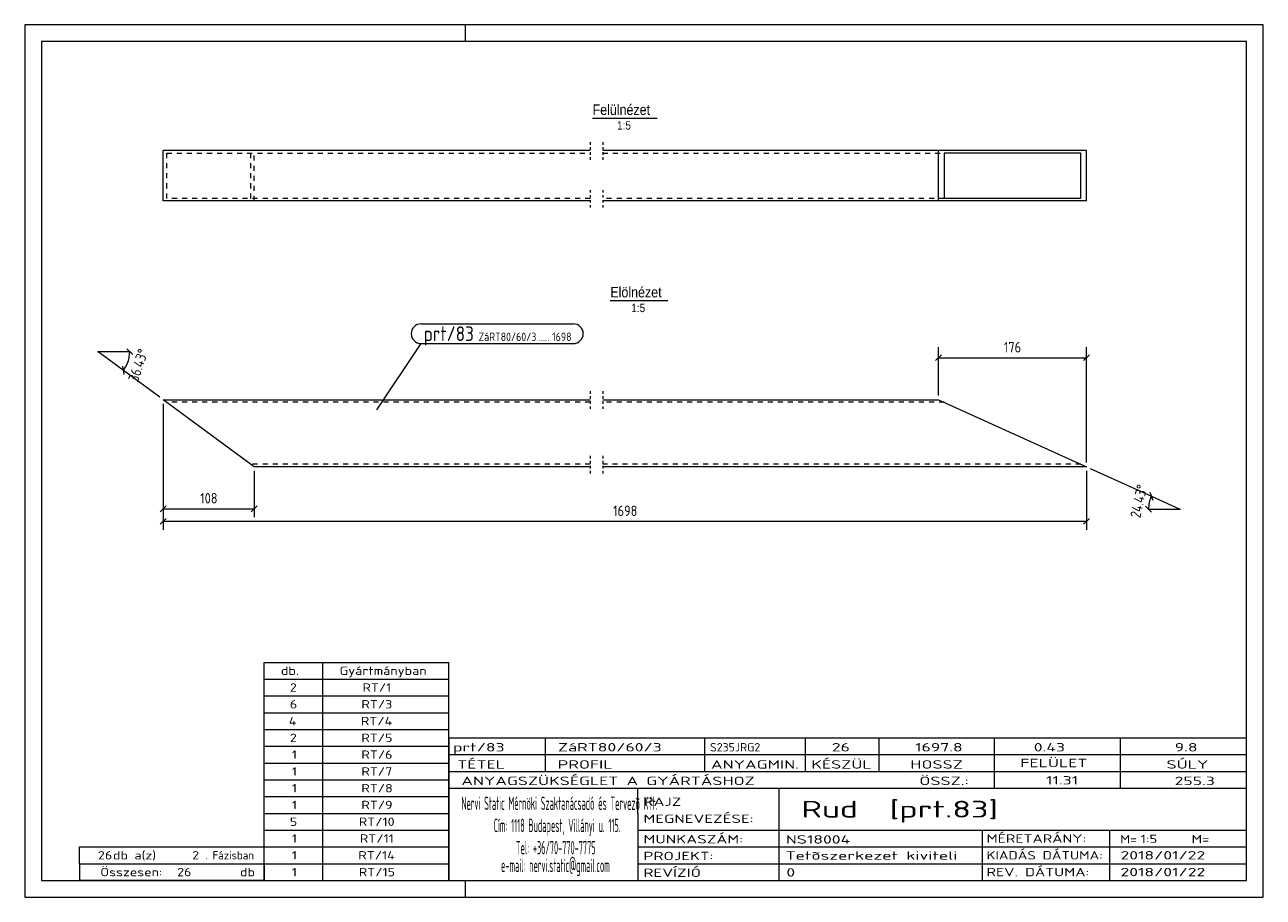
# Model space of a CAD drawing. Header units: millimetres. Extents: x 1 to 296, y 1 to 209.
import ezdxf

# ---------------------------------------------------------------- set-up
doc = ezdxf.new("R2010")
doc.units = ezdxf.units.MM
doc.header["$LTSCALE"] = 0.6
for name, pattern in [('XKITLINE00', [0]), ('XKITLINE01', [4, 1, -1, 1, -1]), ('XKITLINE02', [4, 2, -2])]:
    doc.linetypes.add(name, pattern=pattern)
for name, color, linetype, lineweight in [('DrawingSheet', 5, 'Continuous', 0), ('OtherObjectType', 1, 'Continuous', 0), ('Part', 2, 'Continuous', 0), ('PartMark', 3, 'Continuous', 0), ('Z-DIMENSIONS', 1, 'Continuous', 0)]:
    doc.layers.add(name, color=color, linetype=linetype, lineweight=lineweight)
doc.styles.add('ARIAL', font='ARIAL.TTF')
doc.styles.add('ISOCPEUR', font='ISOCPEUR.TTF')

msp = doc.modelspace()

# ---------------------------------------------------------------- linework, layer by layer
at = {"layer": 'DrawingSheet', "color": 2, "linetype": 'XKITLINE00', "lineweight": 0}
for p, q in [((296, 209), (1, 209)), ((1, 209), (1, 1)), ((106, 205), (106, 209)), ((296, 1), (296, 209)), ((106, 1), (106, 5)), ((1, 1), (296, 1))]:
    msp.add_line(p, q, dxfattribs=at)
at = {"layer": 'DrawingSheet', "color": 3, "linetype": 'XKITLINE00', "lineweight": 0}
for p, q in [((292, 205), (5, 205)), ((5, 205), (5, 5)), ((292, 5), (292, 205)), ((5, 5), (292, 5))]:
    msp.add_line(p, q, dxfattribs=at)
at = {"layer": 'OtherObjectType', "color": 6, "linetype": 'XKITLINE00', "lineweight": 0}
for p, q in [((136.25, 186.75), (151.63, 186.75)), ((140.48, 143.25), (154.2, 143.25))]:
    msp.add_line(p, q, dxfattribs=at)
at = {"layer": 'OtherObjectType', "color": 7, "linetype": 'XKITLINE00', "lineweight": 0}
for p, q in [((58, 57), (102, 57)), ((58, 53), (58, 57)), ((72, 53), (72, 57)), ((102, 53), (102, 57)), ((58, 53), (102, 53)), ((58, 49), (58, 53)), ((72, 49), (72, 53)), ((102, 49), (102, 53)), ((58, 49), (102, 49)), ((58, 45), (58, 49)), ((72, 45), (72, 49)), ((102, 45), (102, 49)), ((58, 45), (102, 45)), ((58, 41), (58, 45)), ((72, 41), (72, 45)), ((102, 41), (102, 45)), ((58, 41), (102, 41)), ((58, 37), (58, 41)), ((72, 37), (72, 41)), ((102, 37), (102, 41)), ((102, 39), (292, 39)), ((102, 39), (102, 35)), ((102, 39), (292, 39)), ((125, 35), (125, 39)), ((163, 35), (163, 39)), ((187, 35), (187, 39)), ((204.5, 35), (204.5, 39)), ((232, 35), (232, 39)), ((262, 35), (262, 39)), ((292, 35), (292, 39)), ((58, 37), (102, 37)), ((58, 33), (58, 37)), ((72, 33), (72, 37)), ((102, 33), (102, 37)), ((58, 33), (102, 33)), ((58, 29), (58, 33)), ((72, 29), (72, 33)), ((102, 35), (292, 35)), ((102, 35), (102, 5)), ((102, 35), (292, 35)), ((102, 29), (102, 33)), ((125, 31), (125, 35)), ((163, 31), (163, 35)), ((187, 31), (187, 35)), ((204.5, 31), (204.5, 35)), ((232, 31), (232, 35)), ((262, 31), (262, 35)), ((292, 31), (292, 35)), ((102, 31), (292, 31)), ((232, 27), (232, 31)), ((262, 27), (262, 31)), ((292, 27), (292, 31)), ((58, 29), (102, 29)), ((58, 25), (58, 29)), ((72, 25), (72, 29)), ((102, 25), (102, 29)), ((102, 27), (292, 27)), ((147, 21), (147, 27)), ((180.7, 17), (180.7, 27)), ((292, 21), (292, 27)), ((58, 25), (102, 25)), ((58, 21), (58, 25)), ((72, 21), (72, 25)), ((102, 21), (102, 25)), ((58, 21), (102, 21)), ((58, 17), (58, 21)), ((72, 17), (72, 21)), ((102, 17), (102, 21)), ((147, 21), (147, 5)), ((292, 17), (292, 21)), ((58, 17), (102, 17)), ((58, 13), (58, 17)), ((72, 13), (72, 17)), ((102, 13), (102, 17)), ((147, 17), (292, 17)), ((180.7, 5), (180.7, 17)), ((229.16, 13), (229.16, 17)), ((259.5, 5), (259.5, 17)), ((292, 13), (292, 17)), ((14, 9), (14, 13)), ((14, 13), (58, 13)), ((14, 13), (58, 13)), ((58, 9), (58, 13)), ((58, 13), (102, 13)), ((58, 9), (58, 13)), ((72, 9), (72, 13)), ((102, 9), (102, 13)), ((147, 13), (292, 13)), ((229.16, 5), (229.16, 13)), ((292, 9), (292, 13)), ((14, 9), (58, 9)), ((14, 9), (14, 5)), ((14, 9), (58, 9)), ((58, 9), (58, 5)), ((58, 9), (102, 9)), ((58, 5), (58, 9)), ((72, 5), (72, 9)), ((102, 5), (102, 9)), ((147, 9), (292, 9)), ((292, 5), (292, 9)), ((58, 5), (14, 5)), ((58, 5), (102, 5)), ((102, 5), (292, 5)), ((139.5, 5), (292, 5))]:
    msp.add_line(p, q, dxfattribs=at)
at = {"layer": 'Part', "color": 2, "linetype": 'XKITLINE01', "lineweight": 0}
for p, q in [((135.67, 181), (135.67, 176.4)), ((138.67, 181), (138.67, 176.4)), ((135.67, 169.6), (135.67, 165)), ((138.67, 169.6), (138.67, 165)), ((135.67, 121.63), (135.67, 117.02)), ((138.67, 121.63), (138.67, 117.02)), ((135.67, 106.22), (135.67, 101.62)), ((138.67, 106.22), (138.67, 101.62))]:
    msp.add_line(p, q, dxfattribs=at)
at = {"layer": 'Part', "color": 2, "linetype": 'XKITLINE00', "lineweight": 0}
for p, q in [((33.99, 167), (33.99, 179)), ((135.67, 179), (33.99, 179)), ((253.9, 179), (138.67, 179)), ((218.67, 167), (218.67, 179)), ((252.57, 178.4), (219.99, 178.4)), ((219.99, 178.4), (219.99, 167.6)), ((252.57, 167.6), (252.57, 178.4)), ((253.9, 167), (253.9, 179)), ((135.67, 167), (33.99, 167)), ((253.9, 167), (138.67, 167)), ((252.57, 167.6), (219.99, 167.6)), ((55.67, 103.62), (33.99, 119.62)), ((33.99, 119.62), (135.67, 119.62)), ((138.67, 119.62), (218.67, 119.62)), ((218.67, 119.62), (253.9, 103.62)), ((135.67, 103.62), (55.67, 103.62)), ((253.9, 103.62), (138.67, 103.62))]:
    msp.add_line(p, q, dxfattribs=at)
at = {"layer": 'Part', "color": 7, "linetype": 'XKITLINE02', "lineweight": 0}
for p, q in [((34.8, 167.6), (34.8, 178.4)), ((34.8, 178.4), (135.67, 178.4)), ((54.86, 167.6), (54.86, 178.4)), ((55.67, 167), (55.67, 179)), ((138.67, 178.4), (219.99, 178.4)), ((135.67, 167.6), (34.8, 167.6)), ((219.99, 167.6), (138.67, 167.6)), ((135.67, 119.02), (34.8, 119.02)), ((219.99, 119.02), (138.67, 119.02)), ((135.67, 104.22), (54.86, 104.22)), ((252.57, 104.22), (138.67, 104.22))]:
    msp.add_line(p, q, dxfattribs=at)
at = {"layer": 'PartMark', "color": 7, "linetype": 'XKITLINE00', "lineweight": 0}
for p, q in [((95.4, 137.7), (131.67, 137.7)), ((84.9, 117.16), (95.4, 133)), ((95.4, 133), (131.67, 133))]:
    msp.add_line(p, q, dxfattribs=at)
for centre, start, end in [((95.4, 135.35), 90, 270), ((131.67, 135.35), 270, 90)]:
    msp.add_arc(centre, 2.35, start, end, dxfattribs=at)
at = {"layer": 'Z-DIMENSIONS', "color": 7, "linetype": 'XKITLINE00', "lineweight": 0}
for p, q in [((26, 131.05), (18.5, 131.05)), ((24.53, 126.6), (18.5, 131.05)), ((26.71, 130.35), (25.29, 131.76)), ((219.38, 130.33), (217.96, 128.92)), ((218.67, 120.62), (218.67, 132.12)), ((254.6, 130.33), (253.19, 128.92)), ((253.9, 104.62), (253.9, 132.12)), ((24.68, 125.61), (24.39, 127.59)), ((218.67, 129.62), (253.9, 129.62)), ((33.18, 120.22), (24.53, 126.6)), ((33.99, 118.62), (33.99, 88.62)), ((33.99, 118.62), (33.99, 91.62)), ((55.67, 102.62), (55.67, 91.62)), ((253.9, 102.62), (253.9, 88.62)), ((254.81, 103.21), (269.35, 96.61)), ((268.99, 97.54), (269.7, 95.67)), ((269.35, 96.61), (276.17, 93.5)), ((34.7, 94.33), (33.28, 92.92)), ((33.99, 93.62), (55.67, 93.62)), ((56.38, 94.33), (54.96, 92.92)), ((267.97, 94.21), (269.38, 92.8)), ((268.67, 93.5), (276.17, 93.5)), ((34.7, 91.33), (33.28, 89.92)), ((33.99, 90.62), (253.9, 90.62)), ((254.6, 91.33), (253.19, 89.92))]:
    msp.add_line(p, q, dxfattribs=at)
for centre, start, end in [((18.5, 131.05), 323.5727, 0), ((276.17, 93.5), 155.5723, 180)]:
    msp.add_arc(centre, 7.5, start, end, dxfattribs=at)
at = {"layer": 'Z-DIMENSIONS', "color": 7}
for p in [(18.5, 131.05), (26, 131.05), (24.53, 126.6), (269.35, 96.61), (268.67, 93.5), (276.17, 93.5)]:
    msp.add_point(p, dxfattribs=at)
at = {"layer": 'Z-DIMENSIONS', "color": 3}
for p in [(218.67, 129.62), (253.9, 129.62), (33.99, 93.62), (55.67, 93.62), (33.99, 90.62), (253.9, 90.62)]:
    msp.add_point(p, dxfattribs=at)

# ---------------------------------------------------------------- texts
at = {"layer": 'OtherObjectType', "color": 6, "style": 'ARIAL', "width": 0.85}
for s, height, p in [('Felülnézet', 2.5, (136.25, 187.5)), ('1:5', 2, (142.09, 184)), ('Elölnézet', 2.5, (140.48, 144)), ('1:5', 2, (145.48, 140.5))]:
    msp.add_text(s, height=height, dxfattribs=at).set_placement(p)
at = {"layer": 'OtherObjectType', "color": 7, "style": 'ISOCPEUR'}
for s, height, width, p in [('db.', 2, 1.211571, (62, 54)), ('Gyártmányban', 2, 1.211571, (76, 54)), ('2', 2, 1.211571, (64.14, 50)), ('RT/1', 2, 1.211571, (81.43, 50)), ('6', 2, 1.211571, (64.14, 46)), ('RT/3', 2, 1.211571, (81.18, 46)), ('4', 2, 1.211571, (63.9, 42)), ('RT/4', 2, 1.211571, (81.06, 42)), ('2', 2, 1.211571, (64.14, 38)), ('RT/5', 2, 1.211571, (81.18, 38)), ('1', 2, 1.211571, (64.63, 34)), ('RT/6', 2, 1.211571, (81.18, 34)), ('prt/83', 2, 1.525501, (103, 35.76)), ('ZáRT80/60/3', 2, 1.525501, (128, 35.76)), ('S235JRG2', 2, 1.02, (164.22, 35.76)), ('26', 2, 1.525501, (193.24, 35.76)), ('1697.8', 2, 1.525501, (213.08, 35.76)), ('0.43', 2, 1.525501, (241.35, 35.76)), ('9.8', 2, 1.525501, (274.91, 35.76)), ('TÉTEL', 2, 1.525501, (104, 31.66)), ('PROFIL', 2, 1.525501, (127.96, 31.66)), ('ANYAGMIN.', 2, 1.525501, (164.47, 31.66)), ('KÉSZÜL', 2, 1.525501, (188.37, 31.66)), ('HOSSZ', 2, 1.525501, (211.96, 31.66)), ('FELÜLET', 2, 1.525501, (238.13, 32)), ('SÚLY', 2, 1.525501, (272.96, 31.66)), ('1', 2, 1.211571, (64.63, 30)), ('RT/7', 2, 1.211571, (81.18, 30)), ('ANYAGSZÜKSÉGLET A GYÁRTÁSHOZ', 2, 1.525501, (105, 27.75)), ('ÖSSZ.:', 2, 1.525501, (214.1, 27.75)), ('11.31', 2, 1.525501, (244.28, 27.88)), ('255.3', 2, 1.525501, (274.9, 27.75)), ('1', 2, 1.211571, (64.63, 26)), ('RT/8', 2, 1.211571, (81.18, 26)), ('1', 2, 1.211571, (64.63, 22)), ('RT/9', 2, 1.211571, (81.18, 22)), ('Nervi Static Mérnöki\xa0Szaktanácsadó\xa0és\xa0Tervezõ Kft.', 3.1765, 0.403093, (105, 21.82)), ('RAJZ', 2, 1.445, (148.38, 22.78)), ('Rud  [prt.83]', 4, 1.474651, (186, 20)), ('MEGNEVEZÉSE:', 2, 1.445, (148.38, 18.72)), ('5', 2, 1.211571, (64.14, 18)), ('RT/10', 2, 1.211571, (80.57, 18)), ('Cím:\xa01118 Budapest, Villányi u. 115.', 3.1765, 0.403093, (112.69, 16.53)), ('1', 2, 1.211571, (64.63, 14)), ('RT/11', 2, 1.211571, (80.82, 14)), ('MUNKASZÁM:', 2, 1.445, (148.38, 13.84)), ('NS18004', 2, 1.525501, (182.28, 13.78)), ('MÉRETARÁNY:', 2, 1.36, (230.1, 14)), ('M=', 2, 1.211571, (261.91, 13.84)), ('1:5', 2, 1.275, (266.79, 13.9)), ('M=', 2, 1.275, (278.95, 13.87)), ('26', 2, 1.211571, (18.43, 10)), ('db a(z)', 2, 1.211571, (22, 10)), ('2', 2, 1.211571, (40.86, 10)), ('. Fázisban', 2, 0.935, (44, 10)), ('1', 2, 1.211571, (64.63, 10)), ('RT/14', 2, 1.211571, (80.45, 10)), ('Tel:\xa0+36/70-770-7775', 3.1765, 0.403093, (117.97, 11.24)), ('PROJEKT:', 2, 1.445, (148.38, 9.84)), ('Tetõszerkezet kiviteli ', 2, 1.525501, (182.2, 9.94)), ('KIADÁS DÁTUMA:', 2, 1.275, (230.1, 10)), ('2018/01/22', 2, 1.525501, (262, 10)), ('e-mail:\xa0nervi.static@gmail.com', 3.1765, 0.403093, (114.45, 7)), ('Összesen:            db', 2, 1.211571, (19, 6)), ('26', 2, 1.211571, (37.29, 6)), ('1', 2, 1.211571, (64.63, 6)), ('RT/15', 2, 1.211571, (80.57, 6)), ('REVÍZIÓ', 2, 1.445, (148.38, 5.84)), ('0', 2, 1.525501, (182.41, 5.92)), ('REV. DÁTUMA:', 2, 1.36, (230.1, 6)), ('2018/01/22', 2, 1.525501, (262, 6))]:
    msp.add_text(s, height=height, dxfattribs=dict(at, width=width)).set_placement(p)
at = {"layer": 'PartMark', "color": 3, "style": 'ISOCPEUR', "width": 0.85}
msp.add_text('prt/83', height=3.5, dxfattribs=at).set_placement((96, 133.6))
at = {"layer": 'PartMark', "color": 4, "style": 'ISOCPEUR', "width": 0.85}
for s, p in [('ZáRT80/60/3', (109.08, 133.6)), ('.....', (123.43, 133.6)), ('1698', (126.61, 133.6))]:
    msp.add_text(s, height=2, dxfattribs=at).set_placement(p)
at = {"layer": 'Z-DIMENSIONS', "color": 3, "style": 'ISOCPEUR', "width": 0.85}
for s, p in [('176', (234.24, 130.87)), ('108', (42.79, 94.87)), ('1698', (141.15, 91.87))]:
    msp.add_text(s, height=2.5, dxfattribs=at).set_placement(p)
for s, rotation, p in [('36.43°', 71.7859, (27.96, 123.65)), ('24.43°', 77.7848, (266.71, 91.27))]:
    msp.add_text(s, height=2.5, rotation=rotation, dxfattribs=at).set_placement(p)

doc.saveas('drawing.dxf')
